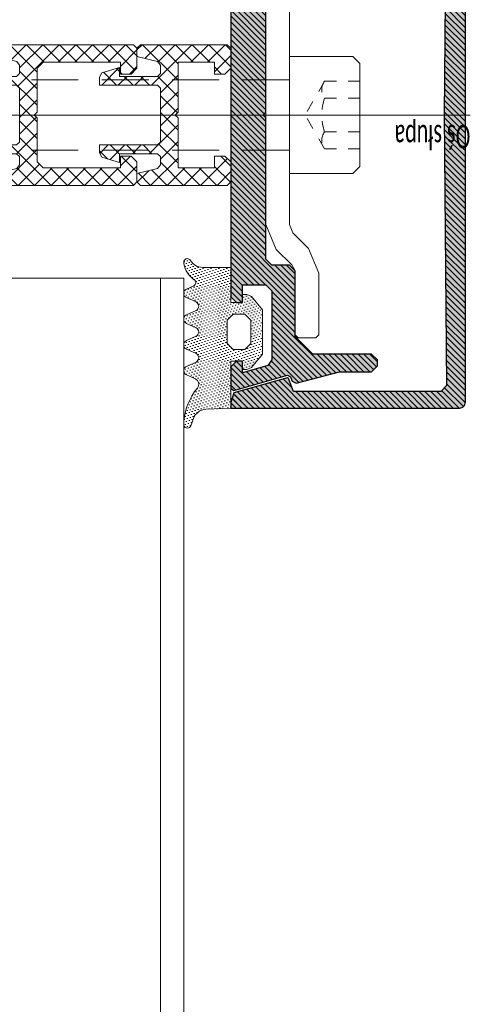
# Model space of a CAD drawing. Header units: millimetres. Extents: x -33628 to -373, y -3399 to 2697.
# Tile 37 of 99: x -23410.47 to -23406.63, y -3380.66 to -3372.26. Entities that reach past the tile are written whole.
import ezdxf

# ---------------------------------------------------------------- set-up
doc = ezdxf.new("R2010")
doc.units = ezdxf.units.MM
doc.header["$LTSCALE"] = 0.2
doc.header["$MEASUREMENT"] = 0
for name, pattern in [('$0$gen3a', [3.125, 2.25, -0.875]), ('$1$gen7a', [6.875, 4.75, -0.875, 0.375, -0.875]), ('$1$HIDDEN2', [30, 20, -10])]:
    doc.linetypes.add(name, pattern=pattern)
for name, color, linetype, lineweight in [('$1$_MB_hidden_0.09', 125, '$1$HIDDEN2', 9), ('$1$_MB_kreskowanie_profile_0.09', 7, 'Continuous', 9), ('$1$_MB_osie_0.09', 51, '$1$gen7a', 9), ('$1$_MB_profile_0.25', 7, 'Continuous', 25), ('$1$_MB_solid', 7, 'Continuous', 9), ('_MB_izolacje_0.09', 132, 'Continuous', 9), ('_MB_kreskowanie_tworzywo_0.09', 34, 'Continuous', 9), ('_MB_kreskowanie_uszczelki_0.09', 252, 'Continuous', 9), ('_MB_obrobki_stal_0.15', 6, 'Continuous', 15), ('_MB_profile_stal_0.15', 181, 'Continuous', 15), ('_MB_profile_tworzywo_0.15', 33, 'Continuous', 15), ('_MB_przerywane_0.09', 223, '$0$gen3a', 9), ('_MB_uszczelki_0.15', 140, 'Continuous', 15), ('_MB_wkrety_0.09', 20, 'Continuous', 9)]:
    doc.layers.add(name, color=color, linetype=linetype, lineweight=lineweight)
doc.layers.add('$1$_MB_pomocnicze_niedrukowane', color=220, linetype='Continuous', lineweight=15, plot=False)
doc.styles.add('$0$_MB_Calibri_Light_2.5', font='calibril.ttf', dxfattribs={"height": 2.5})
pattern_1 = [(45, (0, 0), (-0.25, 0.25), [])]

# ---------------------------------------------------------------- blocks, each defined once
blk = doc.blocks.new('*U280')
at = {"layer": '$1$_MB_pomocnicze_niedrukowane'}
blk.add_lwpolyline([(0, 71.132), (0, -87.017)], dxfattribs=at)
at = {"layer": '$1$_MB_pomocnicze_niedrukowane', "style": '$0$_MB_Calibri_Light_2.5', "width": 0.6}
blk.add_text('Oś słupa', height=2, rotation=90, dxfattribs=at).set_placement((-0.837, -87.017))
blk = doc.blocks.new('$0$-K417892X')
at = {"layer": '$1$_MB_kreskowanie_profile_0.09'}
h = blk.add_hatch(dxfattribs=at)
h.set_pattern_fill('JIS_WOOD', color=256, scale=0.5)
h.set_pattern_definition(pattern_1)
edge = h.paths.add_edge_path()
edge.add_line((-23.091, -15.642), (-23.596, -15.142))
edge.add_line((-23.596, -15.142), (-23.596, -2.584))
edge.add_line((-23.596, -2.584), (-22.476, -2.178))
edge.add_line((-22.476, -2.178), (-22.425, -2.073))
edge.add_line((-22.425, -2.073), (-23.912, 2.524))
edge.add_line((-23.912, 2.524), (-24.521, 2.75))
edge.add_line((-24.521, 2.75), (-25, 2.75))
edge.add_line((-25, 2.75), (-25, -16.75))
edge.add_arc((-24.5, -16.75), 0.5, 180, 270)
edge.add_line((-24.5, -17.25), (24.5, -17.25))
edge.add_arc((24.5, -16.75), 0.5, 270, 360)
edge.add_line((25, -16.75), (25, 2.75))
edge.add_line((25, 2.75), (24.521, 2.75))
edge.add_line((24.521, 2.75), (23.912, 2.524))
edge.add_line((23.912, 2.524), (22.425, -2.073))
edge.add_line((22.425, -2.073), (22.476, -2.178))
edge.add_line((22.476, -2.178), (23.596, -2.584))
edge.add_line((23.596, -2.584), (23.596, -15.142))
edge.add_line((23.596, -15.142), (23.091, -15.642))
edge.add_line((23.091, -15.642), (0, -15.426))
edge.add_line((0, -15.426), (-23.091, -15.642))
h = blk.add_hatch(dxfattribs=at)
h.set_pattern_fill('JIS_WOOD', color=256, scale=0.5)
h.set_pattern_definition(pattern_1)
h.paths.add_polyline_path([(-23.091, -15.642), (-23.596, -15.142), (-23.596, -2.584), (-22.476, -2.178), (-22.425, -2.073), (-23.708, 2.488), (-24.521, 2.75), (-25, 2.75), (-25, -16.75, 0.414214), (-24.5, -17.25), (24.5, -17.25, 0.414214), (25, -16.75), (25, 2.75), (24.521, 2.75), (23.708, 2.488), (22.425, -2.073), (22.476, -2.178), (23.596, -2.584), (23.596, -15.142), (23.091, -15.642), (0, -15.426)])
at = {"layer": '$1$_MB_solid'}
h = blk.add_hatch(color=256, dxfattribs=at)
h.dxf.hatch_style = 1
h.paths.add_polyline_path([(-25, -16.75, 0.414214), (-24.5, -17.25), (24.5, -17.25, 0.414214), (25, -16.75), (25, 2.75), (24.521, 2.75), (23.708, 2.488), (22.425, -2.073), (22.476, -2.178), (23.596, -2.584), (23.596, -15.142), (23.091, -15.642), (0, -15.426), (-23.091, -15.642), (-23.596, -15.142), (-23.596, -2.584), (-22.476, -2.178), (-22.425, -2.073), (-23.708, 2.488), (-24.521, 2.75), (-25, 2.75)])
at = {"layer": '$1$_MB_profile_0.25'}
blk.add_lwpolyline([(-23.708, 2.488), (-24.521, 2.75), (-25, 2.75), (-25, -16.75, 0.414214), (-24.5, -17.25), (24.5, -17.25, 0.414214), (25, -16.75), (25, 2.75), (24.521, 2.75), (23.708, 2.488), (22.425, -2.073), (22.476, -2.178), (23.596, -2.584), (23.596, -15.142), (23.091, -15.642), (0, -15.426), (-23.091, -15.642), (-23.596, -15.142), (-23.596, -2.584), (-22.476, -2.178), (-22.425, -2.073)], format="xyb", close=True, dxfattribs=at)
blk = doc.blocks.new('$0$-K417890X')
at = {"layer": '$1$_MB_kreskowanie_profile_0.09'}
h = blk.add_hatch(dxfattribs=at)
h.set_pattern_fill('JIS_WOOD', color=256, scale=0.5)
h.set_pattern_definition(pattern_1)
h.paths.add_polyline_path([(-0.25, -3), (0, -2.75), (0.25, -3), (12.3, -3), (12.8, -3.5), (12.8, -5), (13.3, -5.5), (18.9, -5.5), (20.4, -7), (20.4, -12), (20.9, -12.5), (21.4, -12.5), (21.9, -12), (21.9, -9.276), (22.89, -5.582), (22.702, -5.222), (22.332, -5.088), (22.21, -4.838), (23.5, -0.262), (23.3, 0), (21.5, 0), (21, -0.5), (21, -1), (22, -1), (21.378, -3.154), (20.902, -3.5), (15, -3.5), (14.5, -3), (14.5, -1), (16, -1), (16, -0.5), (15.5, 0), (0, 0), (-15.5, 0), (-16, -0.5), (-16, -1), (-14.5, -1), (-14.5, -3), (-15, -3.5), (-20.902, -3.5), (-21.378, -3.154), (-22, -0.995), (-21, -1), (-21, -0.5), (-21.5, 0), (-23.3, 0), (-23.5, -0.262), (-22.21, -4.838), (-22.332, -5.088), (-22.702, -5.222), (-22.89, -5.582), (-21.9, -9.276), (-21.9, -12), (-21.4, -12.5), (-20.9, -12.5), (-20.4, -12), (-20.4, -7), (-18.9, -5.5), (-13.3, -5.5), (-12.8, -5), (-12.8, -3.5), (-12.3, -3)])
at = {"layer": '$1$_MB_solid'}
h = blk.add_hatch(color=256, dxfattribs=at)
h.dxf.hatch_style = 1
h.paths.add_polyline_path([(-0.25, -3), (0, -2.75), (0.25, -3), (12.3, -3), (12.8, -3.5), (12.8, -5), (13.3, -5.5), (18.9, -5.5), (20.4, -7), (20.4, -12), (20.9, -12.5), (21.4, -12.5), (21.9, -12), (21.9, -9.276), (22.89, -5.582), (22.702, -5.222), (22.332, -5.088), (22.21, -4.838), (23.5, -0.262), (23.3, 0), (21.5, 0), (21, -0.5), (21, -1), (22, -1), (21.378, -3.154), (20.902, -3.5), (15, -3.5), (14.5, -3), (14.5, -1), (16, -1), (16, -0.5), (15.5, 0), (0, 0), (-15.5, 0), (-16, -0.5), (-16, -1), (-14.5, -1), (-14.5, -3), (-15, -3.5), (-20.902, -3.5), (-21.378, -3.154), (-22, -0.995), (-21, -1), (-21, -0.5), (-21.5, 0), (-23.3, 0), (-23.5, -0.262), (-22.21, -4.838), (-22.332, -5.088), (-22.702, -5.222), (-22.89, -5.582), (-21.9, -9.276), (-21.9, -12), (-21.4, -12.5), (-20.9, -12.5), (-20.4, -12), (-20.4, -7), (-18.9, -5.5), (-13.3, -5.5), (-12.8, -5), (-12.8, -3.5), (-12.3, -3)])
at = {"layer": '$1$_MB_profile_0.25'}
blk.add_lwpolyline([(0, -2.75), (0.25, -3), (12.3, -3), (12.8, -3.5), (12.8, -5), (13.3, -5.5), (18.9, -5.5), (20.4, -7), (20.4, -12), (20.9, -12.5), (21.4, -12.5), (21.9, -12), (21.9, -9.276), (22.89, -5.582), (22.702, -5.222), (22.332, -5.088), (22.21, -4.838), (23.5, -0.262), (23.3, 0), (21.5, 0), (21, -0.5), (21, -1), (22, -1), (21.378, -3.154), (20.902, -3.5), (15, -3.5), (14.5, -3), (14.5, -1), (16, -1), (16, -0.5), (15.5, 0), (0, 0), (-15.5, 0), (-16, -0.5), (-16, -1), (-14.5, -1), (-14.5, -3), (-15, -3.5), (-20.902, -3.5), (-21.378, -3.154), (-22, -0.995), (-21, -1), (-21, -0.5), (-21.5, 0), (-23.3, 0), (-23.5, -0.262), (-22.21, -4.838), (-22.332, -5.088), (-22.702, -5.222), (-22.89, -5.582), (-21.9, -9.276), (-21.9, -12), (-21.4, -12.5), (-20.9, -12.5), (-20.4, -12), (-20.4, -7), (-18.9, -5.5), (-13.3, -5.5), (-12.8, -5), (-12.8, -3.5), (-12.3, -3), (-0.25, -3)], close=True, dxfattribs=at)
blk = doc.blocks.new('$0$-K417890X+K417892X')
for name, p in [('$0$-K417892X', (0, -2.75)), ('$0$-K417890X', (0, 0))]:
    blk.add_blockref(name, p)
blk = doc.blocks.new('*U364')
blk.add_blockref('$0$-K417890X+K417892X', (0, 0))
blk = doc.blocks.new('*U300')
at = {"layer": '_MB_kreskowanie_uszczelki_0.09'}
h = blk.add_hatch(dxfattribs=at)
h.set_pattern_fill('DOTS', color=256, scale=0.15, angle=315, style=0)
h.set_pattern_definition([(315, (1.5, 0), (0.2525697, 0.08419), [0, -0.238125])])
edge = h.paths.add_edge_path()
edge.add_line((3, -1), (0, -1))
edge.add_line((0, -1), (0, 0))
edge.add_line((0, 0), (0.7, 0))
edge.add_line((0.7, 0), (0.7, 0.375))
edge.add_line((0.7, 0.375), (0.505, 0.758))
edge.add_line((0.505, 0.758), (-0.616, 1.699))
edge.add_line((-0.616, 1.699), (-4.416, 1.699))
edge.add_line((-4.416, 1.699), (-5.53, 0.754))
edge.add_line((-5.53, 0.754), (-5.7, 0.371))
edge.add_line((-5.7, 0.371), (-5.7, 0))
edge.add_line((-5.7, 0), (-5, 0))
edge.add_line((-5, 0), (-5, -1))
edge.add_line((-5, -1), (-9, -1))
edge.add_line((-9, -1), (-9.108, -3.126))
edge.add_arc((-10.307, -3.065), 1.2, 289.99601, 357.08388, ccw=False)
edge.add_line((-9.896, -4.192), (-10.515, -4.417))
edge.add_arc((-10.398, -4.707), 0.313, 111.94341, 249.31175)
edge.add_line((-10.508, -5), (-10.095, -5))
edge.add_arc((-10.583, 0.167), 5.19, 275.39191, 309.34175)
edge.add_arc((-6.976, -4.233), 0.5, 24.99601, 129.3416, ccw=False)
edge.add_line((-6.523, -4.022), (-6.175, -4.769))
edge.add_arc((-5.812, -4.633), 0.387, 200.51119, 251.51028)
edge.add_line((-5.935, -5), (-5.689, -5))
edge.add_arc((-5.812, -4.633), 0.387, 288.48972, 339.48083)
edge.add_line((-5.45, -4.769), (-5.075, -3.965))
edge.add_arc((-4.712, -4.134), 0.4, 24.99601, 154.99601, ccw=False)
edge.add_line((-4.35, -3.965), (-3.975, -4.769))
edge.add_arc((-3.612, -4.633), 0.387, 200.5439, 251.51228)
edge.add_line((-3.735, -5), (-3.489, -5))
edge.add_arc((-3.612, -4.633), 0.387, 288.48772, 339.44811)
edge.add_line((-3.25, -4.769), (-2.875, -3.965))
edge.add_arc((-2.512, -4.134), 0.4, 24.99601, 154.99601, ccw=False)
edge.add_line((-2.15, -3.965), (-1.775, -4.769))
edge.add_arc((-1.412, -4.633), 0.387, 200.57663, 251.51429)
edge.add_line((-1.535, -5), (-1.289, -5))
edge.add_arc((-1.412, -4.633), 0.387, 288.48571, 339.41539)
edge.add_line((-1.05, -4.769), (-0.675, -3.965))
edge.add_arc((-0.312, -4.134), 0.4, 24.99601, 154.99601, ccw=False)
edge.add_line((0.05, -3.965), (0.425, -4.769))
edge.add_arc((0.788, -4.633), 0.387, 200.60937, 251.51629)
edge.add_line((0.665, -5), (0.911, -5))
edge.add_arc((0.788, -4.633), 0.387, 288.4837, 339.38265)
edge.add_line((1.15, -4.769), (1.433, -4.163))
edge.add_arc((1.705, -4.29), 0.3, 34.48387, 154.99163, ccw=False)
edge.add_arc((3.696, -2.922), 2.116, 214.48165, 259.09031)
edge.add_line((3.296, -5), (3.543, -5))
edge.add_arc((3.432, -4.707), 0.314, 290.70929, 418.45746)
edge.add_arc((4.156, -3.427), 1.157, 178.41365, 241.03743, ccw=False)
edge.add_line((3, -3.395), (3, -1))
h.paths.add_polyline_path([(-3.5, -1.3), (-4, -0.8), (-4, 0.2), (-3.5, 0.7), (-1.5, 0.7), (-1, 0.2), (-1, -0.8), (-1.5, -1.3)], flags=16)
at = {"layer": '_MB_uszczelki_0.15'}
blk.add_lwpolyline([(3, -1), (0, -1), (0, 0), (0.7, 0), (0.7, 0.375), (0.505, 0.758), (-0.616, 1.699), (-4.416, 1.699), (-5.53, 0.754), (-5.7, 0.371), (-5.7, 0), (-5, 0), (-5, -1), (-9, -1), (-9.108, -3.126, -0.301384), (-9.896, -4.192), (-10.515, -4.417, 0.683231), (-10.508, -5), (-10.095, -5, 0.149227), (-7.293, -3.847, -0.489601), (-6.523, -4.022), (-6.175, -4.769, 0.226273), (-5.935, -5), (-5.689, -5, 0.226236), (-5.45, -4.769), (-5.075, -3.965, -0.63707), (-4.35, -3.965), (-3.975, -4.769, 0.226132), (-3.735, -5), (-3.489, -5, 0.226095), (-3.25, -4.769), (-2.875, -3.965, -0.63707), (-2.15, -3.965), (-1.775, -4.769, 0.225991), (-1.535, -5), (-1.289, -5, 0.225954), (-1.05, -4.769), (-0.675, -3.965, -0.63707), (0.05, -3.965), (0.425, -4.769, 0.22585), (0.665, -5), (0.911, -5, 0.225813), (1.15, -4.769), (1.433, -4.163, -0.580308), (1.952, -4.12, 0.197138), (3.296, -5), (3.543, -5, 0.623343), (3.596, -4.439, -0.280258), (3, -3.395)], format="xyb", close=True, dxfattribs=at)
blk.add_lwpolyline([(-3.5, -1.3), (-4, -0.8), (-4, 0.2), (-3.5, 0.7), (-1.5, 0.7), (-1, 0.2), (-1, -0.8), (-1.5, -1.3)], close=True, dxfattribs=at)
blk = doc.blocks.new('$0$-80322091')
at = {"layer": '_MB_profile_stal_0.15', "ltscale": 0.5}
blk.add_lwpolyline([(-2.543, -10.05), (-3.871, -11.379), (-4.75, -13.5), (-4.75, -18.75), (-4.5, -19), (-3, -19), (-2.75, -18.75), (-2.75, -13.3), (-2.457, -12.793), (-1.129, -11.464), (-0.25, -9.343), (-0.25, 9.343), (-1.129, 11.464), (-2.457, 12.793), (-2.75, 13.3), (-2.75, 18.75), (-3, 19), (-4.5, 19), (-4.75, 18.75), (-4.75, 13.5), (-3.871, 11.379), (-2.543, 10.05), (-2.25, 9.343), (-2.25, -9.343)], close=True, dxfattribs=at)
blk = doc.blocks.new('$0$-80371319')
at = {"layer": '$1$_MB_osie_0.09', "ltscale": 0.5}
blk.add_line((0, -57), (0, 8), dxfattribs=at)
for p, q in [((-3, 0), (-3, -31)), ((3, 0), (3, -31)), ((-3, -31), (-3, -54.387)), ((3, -31), (-3, -31)), ((3, -31), (3, -54.387)), ((-3, -54.387), (-2.387, -55)), ((3, -54.387), (2.387, -55)), ((2.387, -55), (-2.387, -55))]:
    blk.add_line(p, q)
at = {"layer": '_MB_przerywane_0.09'}
for p, q in [((-2.888, 6), (-2.888, 3)), ((-1.444, 6), (-1.444, 3)), ((1.444, 6), (1.444, 3)), ((2.887, 6), (2.887, 3)), ((-2.888, 3), (0, 1.333)), ((2.887, 3), (0, 1.333)), ((-2.387, -31), (-3, -30.387)), ((-2.387, -55), (-2.387, -31)), ((2.387, -31), (3, -30.387)), ((2.387, -55), (2.387, -31)), ((3, -54.387), (-3, -54.387))]:
    blk.add_line(p, q, dxfattribs=at)
for centre, radius, start, end in [((-2.166, 3.928), 1.176, 232.12112, 307.87888), ((0, 7.084), 4.331, 250.52878, 289.47122), ((2.166, 3.928), 1.176, 232.12112, 307.87888)]:
    blk.add_arc(centre, radius, start, end, dxfattribs=at)
at = {"layer": '_MB_wkrety_0.09'}
for p, q in [((-4.4, 6), (4.4, 6)), ((-5, 5.4), (-5, 0)), ((5, 5.4), (5, 0)), ((-5, 0), (-3, 0)), ((-3, 0), (3, 0)), ((3, 0), (5, 0))]:
    blk.add_line(p, q, dxfattribs=at)
for points in [[(-5, 5.4), (-4.4, 6)], [(5, 5.4), (4.4, 6)]]:
    blk.add_lwpolyline(points, dxfattribs=at)
blk = doc.blocks.new('$0$-009020')
at = {"layer": '_MB_kreskowanie_tworzywo_0.09'}
h = blk.add_hatch(dxfattribs=at)
h.set_pattern_fill('NET', color=256, scale=0.315, angle=45)
h.set_pattern_definition([(45, (0, 0), (-0.707195, 0.707195), []), (135, (0, 0), (-0.707195, -0.707195), [])])
h.paths.add_polyline_path([(6, -5.9), (5.7, -5.6), (5, -5.6), (4.561, -7.355), (4.243, -7.6), (3.55, -7.6), (3.3, -7.345), (3.3, -4.1), (4.055, -4.1), (3.605, -2.612), (3.23, -2.395), (2.555, -2.395), (2.555, -7.345), (2.305, -7.6), (-2.305, -7.6), (-2.555, -7.345), (-2.555, -2.395), (-3.23, -2.395), (-3.605, -2.612), (-4.055, -4.1), (-3.3, -4.1), (-3.3, -7.345), (-3.55, -7.6), (-4.243, -7.6), (-4.561, -7.355), (-5, -5.6), (-5.7, -5.6), (-6, -5.9), (-6, -13.3), (-5.7, -13.6), (-4, -13.6), (-3.5, -13.1), (-3.5, -12.2), (-4.5, -12.2), (-4.5, -9.1), (-0.25, -9.1), (0, -8.85), (0.25, -9.1), (4.5, -9.1), (4.5, -12.2), (3.5, -12.2), (3.5, -13.1), (4, -13.6), (5.7, -13.6), (6, -13.3)])
at = {"layer": '_MB_profile_tworzywo_0.15'}
blk.add_lwpolyline([(-2.555, -7.345), (-2.305, -7.6), (2.305, -7.6), (2.555, -7.345), (2.555, -2.395), (3.23, -2.395), (3.605, -2.612), (4.055, -4.1), (3.3, -4.1), (3.3, -7.345), (3.55, -7.6), (4.243, -7.6), (4.561, -7.355), (5, -5.6), (5.7, -5.6), (6, -5.9), (6, -13.3), (5.7, -13.6), (4, -13.6), (3.5, -13.1), (3.5, -12.2), (4.5, -12.2), (4.5, -9.1), (0.25, -9.1), (0, -8.85), (-0.25, -9.1), (-4.5, -9.1), (-4.5, -12.2), (-3.5, -12.2), (-3.5, -13.1), (-4, -13.6), (-5.7, -13.6), (-6, -13.3), (-6, -5.9), (-5.7, -5.6), (-5, -5.6), (-4.561, -7.355), (-4.243, -7.6), (-3.55, -7.6), (-3.3, -7.345), (-3.3, -4.1), (-4.055, -4.1), (-3.605, -2.612), (-3.23, -2.395), (-2.555, -2.395)], close=True, dxfattribs=at)
blk = doc.blocks.new('$0$-009083')
at = {"layer": '_MB_kreskowanie_tworzywo_0.09'}
h = blk.add_hatch(dxfattribs=at)
h.set_pattern_fill('NET', color=256, scale=0.315, angle=45)
h.set_pattern_definition([(45, (0, -0.0123), (-0.707195, 0.707195), []), (135, (0, -0.0123), (-0.707195, -0.707195), [])])
h.paths.add_polyline_path([(-4.561, -7.355), (-5, -5.6), (-5.7, -5.6), (-6, -5.9), (-6, -17.3), (-5.7, -17.6), (-4, -17.6), (-3.5, -17.1), (-3.5, -16.2), (-4.5, -16.2), (-4.5, -9.595), (-4, -9.1), (-0.25, -9.1), (0, -8.85), (0.25, -9.1), (4, -9.1), (4.5, -9.595), (4.5, -16.2), (3.5, -16.2), (3.5, -17.1), (4, -17.6), (5.7, -17.6), (6, -17.3), (6, -5.9), (5.7, -5.6), (5, -5.6), (4.561, -7.355), (4.243, -7.6), (3.55, -7.6), (3.3, -7.345), (3.3, -4.1), (4.055, -4.1), (3.605, -2.612), (3.23, -2.395), (2.555, -2.395), (2.555, -7.345), (2.305, -7.6), (-2.305, -7.6), (-2.555, -7.345), (-2.555, -2.395), (-3.23, -2.395), (-3.605, -2.612), (-4.055, -4.1), (-3.3, -4.1), (-3.3, -7.345), (-3.55, -7.6), (-4.243, -7.6)])
at = {"layer": '_MB_profile_tworzywo_0.15'}
blk.add_lwpolyline([(-2.305, -7.6), (2.305, -7.6), (2.555, -7.345), (2.555, -2.395), (3.23, -2.395), (3.605, -2.612), (4.055, -4.1), (3.3, -4.1), (3.3, -7.345), (3.55, -7.6), (4.243, -7.6), (4.561, -7.355), (5, -5.6), (5.7, -5.6), (6, -5.9), (6, -17.3), (5.7, -17.6), (4, -17.6), (3.5, -17.1), (3.5, -16.2), (4.5, -16.2), (4.5, -9.595), (4, -9.1), (0.25, -9.1), (0, -8.85), (-0.25, -9.1), (-4, -9.1), (-4.5, -9.595), (-4.5, -16.2), (-3.5, -16.2), (-3.5, -17.1), (-4, -17.6), (-5.7, -17.6), (-6, -17.3), (-6, -5.9), (-5.7, -5.6), (-5, -5.6), (-4.561, -7.355), (-4.243, -7.6), (-3.55, -7.6), (-3.3, -7.345), (-3.3, -4.1), (-4.055, -4.1), (-3.605, -2.612), (-3.23, -2.395), (-2.555, -2.395), (-2.555, -7.345)], close=True, dxfattribs=at)
blk = doc.blocks.new('*U299')
blk.add_blockref('$0$-009083', (0, 0))
blk = doc.blocks.new('szyb-szkło_150-piętro2')
at = {"layer": '_MB_izolacje_0.09', "elevation": 0}
blk.add_lwpolyline([(13.1077, -298), (-9, -298), (-9, -275.8923)], dxfattribs=at)
at = {"layer": '_MB_obrobki_stal_0.15', "elevation": 0}
blk.add_lwpolyline([(13.1077, -298.2), (-9.2, -298.2), (-9.2, -275.8923)], dxfattribs=at)
at = {"layer": '_MB_obrobki_stal_0.15'}
blk.add_lwpolyline([(13.1077, -298.2), (13.1077, -295.3)], dxfattribs=at)
at = {"layer": '$1$_MB_hidden_0.09', "xscale": 0.1, "yscale": 0.1, "zscale": 0.1, "rotation": 180}
blk.add_blockref('$0$-80371319', (14.5, -299.1), dxfattribs=at)
at = {"yscale": 0.1, "zscale": 0.1}
for name, p, xscale in [('*U280', (14.5, -291.94), 0.1), ('*U299', (14.5, -296.04), -0.1), ('$0$-009020', (14.5, -297.24), 0.1), ('*U364', (14.5, -298.6), 0.1)]:
    blk.add_blockref(name, p, dxfattribs=dict(at, xscale=xscale))
for name, p, xscale, rotation in [('*U300', (12.9, -298.7), -0.1, 180), ('$0$-80322091', (14.5, -298.875), 0.1, 89.99999999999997)]:
    blk.add_blockref(name, p, dxfattribs=dict(at, xscale=xscale, rotation=rotation))

msp = doc.modelspace()

# ---------------------------------------------------------------- block references
at = {"rotation": 90}
msp.add_blockref('szyb-szkło_150-piętro2', (-23707.2726, -3387.5728), dxfattribs=at)

doc.saveas('drawing.dxf')
